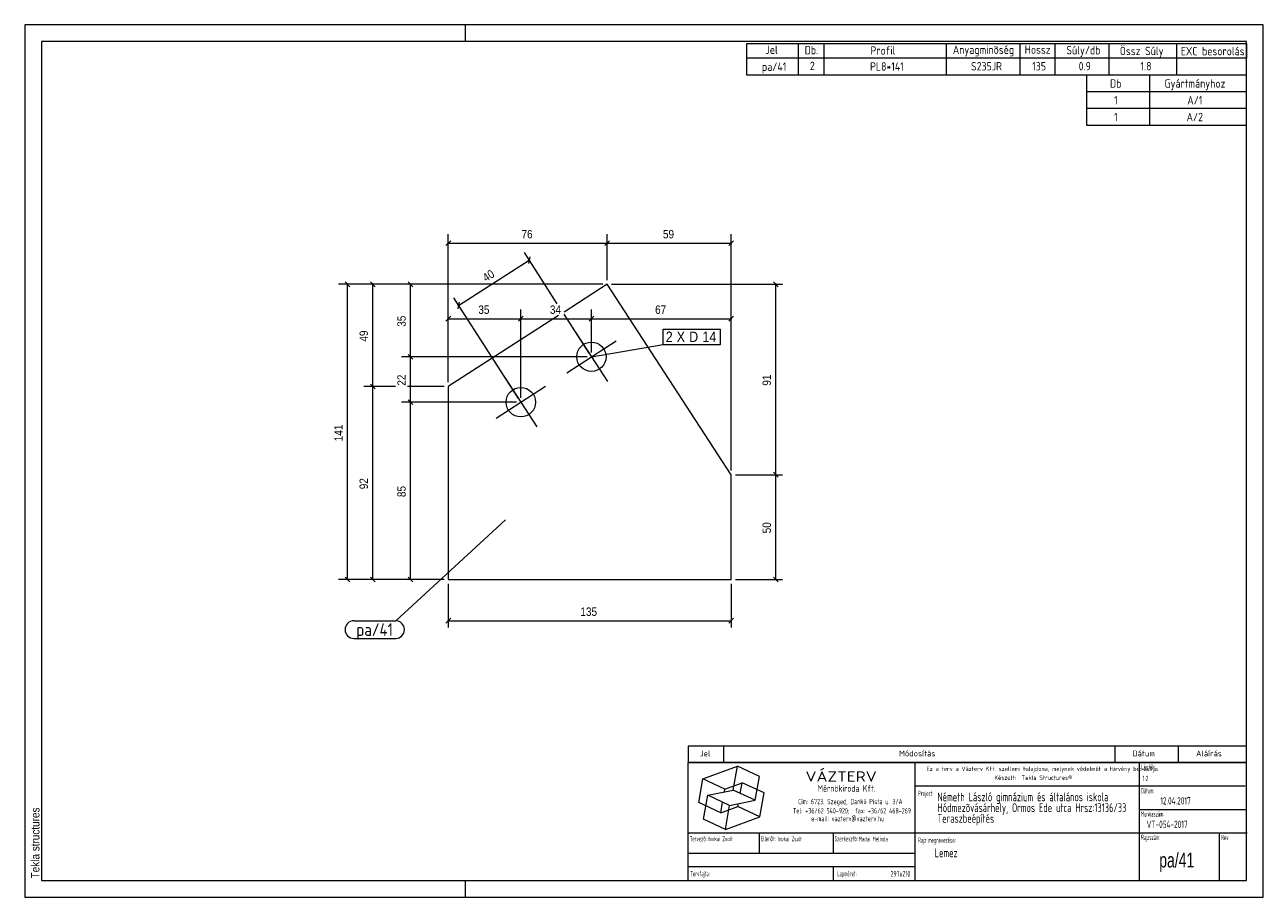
# Model space of a CAD drawing. Header units: millimetres. Extents: x 1 to 296, y 1 to 209.
import ezdxf

# ---------------------------------------------------------------- set-up
doc = ezdxf.new("R2010")
doc.units = ezdxf.units.MM
doc.linetypes.add('XKITLINE00', pattern=[0])
for name, color, linetype, lineweight in [('Bemassung', 1, 'Continuous', 0), ('Schrauben', 7, 'Continuous', 0), ('Schraubenbezeichnung', 5, 'Continuous', 0), ('Teil', 7, 'Continuous', 0), ('Text', 5, 'Continuous', 0), ('Ueberschrift', 7, 'Continuous', 0), ('Zeichnungsrahmen', 3, 'Continuous', 0)]:
    doc.layers.add(name, color=color, linetype=linetype, lineweight=lineweight)
doc.styles.add('ARIAL', font='ARIAL.TTF')
doc.styles.add('ISOCPEUR', font='ISOCPEUR.TTF')
doc.styles.add('ISOCPEUR_BOLD', font='ARIAL.TTF')
doc.styles.add('ISOCPUER', font='ARIAL.TTF')

msp = doc.modelspace()

# ---------------------------------------------------------------- linework, layer by layer
at = {"layer": 'Bemassung', "linetype": 'XKITLINE00', "lineweight": 0}
for p, q in [((102.45, 157.5), (101.32, 156.36)), ((101.89, 123.76), (101.89, 159.08)), ((101.89, 156.93), (139.73, 156.93)), ((140.29, 157.5), (139.16, 156.36)), ((140.29, 157.5), (139.16, 156.36)), ((139.73, 148.12), (139.73, 159.08)), ((139.73, 148.12), (139.73, 159.08)), ((139.73, 156.93), (169.26, 156.93)), ((169.83, 157.5), (168.7, 156.36)), ((169.26, 102.74), (169.26, 159.08)), ((127.85, 142.48), (120, 154.68)), ((121.33, 153.66), (120.99, 152.09)), ((104.34, 142.05), (121.16, 152.87)), ((77.32, 147.68), (78.45, 146.55)), ((83.32, 147.68), (84.45, 146.55)), ((92.32, 147.68), (93.45, 146.55)), ((179.32, 147.68), (180.45, 146.55)), ((110.73, 147.12), (75.74, 147.12)), ((77.89, 76.74), (77.89, 147.12)), ((110.73, 147.12), (81.74, 147.12)), ((83.89, 122.76), (83.89, 147.12)), ((110.73, 147.12), (90.74, 147.12)), ((92.89, 129.84), (92.89, 147.12)), ((138.73, 147.12), (110.83, 147.12)), ((138.73, 147.12), (110.83, 147.12)), ((138.73, 147.12), (110.83, 147.12)), ((140.73, 147.12), (181.49, 147.12)), ((179.89, 101.74), (179.89, 147.12)), ((118.62, 119.86), (103.18, 143.86)), ((104.51, 142.83), (104.17, 141.27)), ((102.45, 139.5), (101.32, 138.36)), ((101.89, 123.76), (101.89, 141.08)), ((101.89, 138.93), (119.16, 138.93)), ((119.73, 139.5), (118.6, 138.36)), ((119.73, 139.5), (118.6, 138.36)), ((119.16, 120.02), (119.16, 141.08)), ((119.16, 120.02), (119.16, 141.08)), ((119.16, 138.93), (135.98, 138.93)), ((135.44, 130.68), (129.46, 139.98)), ((136.55, 139.5), (135.42, 138.36)), ((136.55, 139.5), (135.42, 138.36)), ((135.98, 130.84), (135.98, 141.08)), ((135.98, 130.84), (135.98, 141.08)), ((135.98, 138.93), (169.26, 138.93)), ((169.83, 139.5), (168.7, 138.36)), ((169.26, 102.74), (169.26, 141.08)), ((134.98, 129.84), (90.74, 129.84)), ((134.98, 129.84), (90.74, 129.84)), ((92.32, 130.41), (93.45, 129.28)), ((92.32, 130.41), (93.45, 129.28)), ((92.89, 119.02), (92.89, 129.84)), ((89.34, 122.76), (81.74, 122.76)), ((89.34, 122.76), (81.74, 122.76)), ((83.32, 123.33), (84.45, 122.2)), ((83.32, 123.33), (84.45, 122.2)), ((83.89, 76.74), (83.89, 122.76)), ((100.89, 122.76), (92.14, 122.76)), ((100.89, 122.76), (92.14, 122.76)), ((118.16, 119.02), (90.74, 119.02)), ((118.16, 119.02), (90.74, 119.02)), ((92.32, 119.58), (93.45, 118.45)), ((92.32, 119.58), (93.45, 118.45)), ((92.89, 76.74), (92.89, 119.02)), ((170.26, 101.74), (181.49, 101.74)), ((170.26, 101.74), (181.49, 101.74)), ((179.32, 102.31), (180.45, 101.18)), ((179.32, 102.31), (180.45, 101.18)), ((179.89, 76.74), (179.89, 101.74)), ((100.89, 76.74), (75.74, 76.74)), ((77.32, 77.31), (78.45, 76.18)), ((100.89, 76.74), (81.74, 76.74)), ((83.32, 77.31), (84.45, 76.18)), ((100.89, 76.74), (90.74, 76.74)), ((92.32, 77.31), (93.45, 76.18)), ((170.26, 76.74), (181.49, 76.74)), ((179.32, 77.31), (180.45, 76.18)), ((101.89, 75.74), (101.89, 65.33)), ((169.26, 75.74), (169.26, 65.33)), ((102.45, 67.5), (101.32, 66.36)), ((101.89, 66.93), (169.26, 66.93)), ((169.83, 67.5), (168.7, 66.36))]:
    msp.add_line(p, q, dxfattribs=at)
at = {"layer": 'Bemassung'}
for p in [(101.89, 156.93), (139.73, 156.93), (139.73, 156.93), (169.26, 156.93), (121.16, 152.87), (77.89, 147.12), (83.89, 147.12), (92.89, 147.12), (179.89, 147.12), (104.34, 142.05), (101.89, 138.93), (119.16, 138.93), (119.16, 138.93), (135.98, 138.93), (135.98, 138.93), (169.26, 138.93), (92.89, 129.84), (92.89, 129.84), (83.89, 122.76), (83.89, 122.76), (92.89, 119.02), (92.89, 119.02), (179.89, 101.74), (179.89, 101.74), (77.89, 76.74), (83.89, 76.74), (92.89, 76.74), (179.89, 76.74), (101.89, 66.93), (169.26, 66.93)]:
    msp.add_point(p, dxfattribs=at)
at = {"layer": 'Schrauben', "linetype": 'XKITLINE00', "lineweight": 0}
for p, q in [((132.19, 135.73), (139.77, 123.96)), ((130.1, 126.05), (141.87, 133.63)), ((115.38, 124.9), (122.95, 113.13)), ((113.28, 115.23), (125.05, 122.81))]:
    msp.add_line(p, q, dxfattribs=at)
for centre in [(135.98, 129.84), (119.16, 119.02)]:
    msp.add_circle(centre, 3.5, dxfattribs=at)
at = {"layer": 'Schraubenbezeichnung', "linetype": 'XKITLINE00', "lineweight": 0}
for p, q in [((153.09, 136.46), (166.73, 136.46)), ((153.09, 132.76), (153.09, 136.46)), ((166.73, 132.76), (166.73, 136.46)), ((135.98, 129.84), (153.09, 132.76)), ((153.09, 132.76), (166.73, 132.76))]:
    msp.add_line(p, q, dxfattribs=at)
at = {"layer": 'Teil', "linetype": 'XKITLINE00', "lineweight": 0}
for p, q in [((139.73, 147.12), (129.46, 140.51)), ((169.26, 101.74), (139.73, 147.12)), ((128.17, 139.68), (101.89, 122.76)), ((101.89, 122.76), (101.89, 76.74)), ((169.26, 76.74), (169.26, 101.74)), ((101.89, 76.74), (169.26, 76.74))]:
    msp.add_line(p, q, dxfattribs=at)
at = {"layer": 'Text', "linetype": 'XKITLINE00', "lineweight": 0}
for p, q in [((115.51, 90.96), (89.35, 66.9)), ((79.38, 66.9), (89.35, 66.9)), ((79.38, 62.7), (89.35, 62.7))]:
    msp.add_line(p, q, dxfattribs=at)
for centre, start, end in [((79.38, 64.8), 90, 270), ((89.35, 64.8), 270, 90)]:
    msp.add_arc(centre, 2.1, start, end, dxfattribs=at)
at = {"layer": 'Ueberschrift', "linetype": 'XKITLINE00', "lineweight": 0}
for p, q in [((173, 204.54), (292, 204.54)), ((173, 201.04), (173, 204.54)), ((185.3, 201.04), (185.3, 204.54)), ((191.44, 201.04), (191.44, 204.54)), ((220.54, 201.04), (220.54, 204.54)), ((238.09, 201.05), (238.09, 204.55)), ((246.43, 201.04), (246.43, 204.54)), ((259.28, 201.04), (259.28, 204.54)), ((275.4, 201.02), (275.4, 204.52)), ((292, 204.54), (292, 201.04)), ((292, 201.04), (173, 201.04)), ((173, 197), (173, 201)), ((185.3, 197), (185.3, 201)), ((191.44, 197), (191.44, 201)), ((220.54, 197), (220.54, 201)), ((238.09, 197), (238.09, 201)), ((246.43, 197), (246.43, 201)), ((259.28, 197), (259.28, 201)), ((275.41, 197), (275.41, 201)), ((292, 197), (173, 197)), ((254, 193), (254, 197)), ((269, 193), (269, 197)), ((292, 193), (254, 193)), ((254, 189), (254, 193)), ((269, 189), (269, 193)), ((292, 189), (254, 189)), ((254, 185), (254, 189)), ((269, 185), (269, 189)), ((292, 185), (254, 185)), ((159, 37.07), (292, 37.07)), ((159, 37), (159, 33.14)), ((167.4, 37), (167.4, 33.14)), ((260.64, 37.07), (260.64, 33.21)), ((275.76, 37.07), (275.76, 33.21)), ((159, 33.22), (292, 33.22)), ((159, 33.14), (292, 33.14)), ((159, 5), (159, 33.14)), ((213.11, 5), (213.11, 33.14)), ((266.49, 5), (266.49, 33.14)), ((162.55, 29.24), (170.77, 32.23)), ((169.77, 26.55), (170.77, 32.23)), ((176, 29.79), (170.77, 32.23)), ((175, 24.11), (176, 29.79)), ((161.54, 23.55), (162.55, 29.24)), ((167.78, 26.8), (162.55, 29.24)), ((167.66, 26.12), (167.78, 26.8)), ((167.78, 26.8), (171.89, 28.3)), ((171.44, 25.76), (171.89, 28.3)), ((177.12, 25.86), (171.89, 28.3)), ((213.11, 27.54), (291.69, 27.54)), ((162.67, 19.62), (163.67, 25.3)), ((163.67, 25.3), (169.77, 26.55)), ((168.9, 22.86), (163.67, 25.3)), ((166.78, 21.11), (167.22, 23.65)), ((168.9, 22.86), (175, 24.11)), ((175, 24.11), (169.77, 26.55)), ((176.12, 20.17), (177.12, 25.86)), ((166.78, 21.11), (161.54, 23.55)), ((166.78, 21.11), (170.89, 22.61)), ((167.9, 17.18), (168.9, 22.86)), ((170.89, 22.61), (171.01, 23.29)), ((176.12, 20.17), (170.89, 22.61)), ((266.49, 21.94), (292, 21.94)), ((167.9, 17.18), (162.67, 19.62)), ((167.9, 17.18), (176.12, 20.17)), ((159, 16.34), (292.21, 16.34)), ((175.99, 11.48), (175.99, 16.39)), ((193.55, 16.39), (193.55, 11.49)), ((285.52, 16.28), (285.52, 5)), ((159.07, 11.49), (213.14, 11.49)), ((159.04, 8.34), (213.11, 8.34)), ((193.55, 8.31), (193.55, 5.13))]:
    msp.add_line(p, q, dxfattribs=at)
at = {"layer": 'Zeichnungsrahmen', "linetype": 'XKITLINE00', "lineweight": 0}
for p, q in [((296, 209), (1, 209)), ((1, 209), (1, 1)), ((106, 205), (106, 209)), ((296, 1), (296, 209)), ((292, 205), (5, 205)), ((5, 205), (5, 5)), ((292, 5), (292, 205)), ((5, 5), (292, 5)), ((106, 1), (106, 5)), ((1, 1), (296, 1))]:
    msp.add_line(p, q, dxfattribs=at)

# ---------------------------------------------------------------- texts
at = {"layer": 'Bemassung', "style": 'ISOCPUER', "width": 0.85}
for s, p in [('76', (119.32, 158.08)), ('59', (153.01, 158.08)), ('35', (109.04, 140.08)), ('34', (126.09, 140.08)), ('67', (151.14, 140.08)), ('135', (133.35, 68.08))]:
    msp.add_text(s, height=2, dxfattribs=at).set_placement(p)
for s, rotation, p in [('40', 32.7675, (110.88, 147.63)), ('35', 90.0002, (91.74, 137)), ('49', 90.0002, (82.74, 133.46)), ('22', 90.0002, (91.74, 122.95)), ('91', 90.0002, (178.74, 122.95)), ('141', 90.0002, (76.74, 109.7)), ('92', 90.0002, (82.74, 98.27)), ('85', 90.0002, (91.74, 96.4)), ('50', 90.0002, (178.74, 87.76))]:
    msp.add_text(s, height=2, rotation=rotation, dxfattribs=at).set_placement(p)
at = {"layer": 'Schraubenbezeichnung', "style": 'ARIAL', "width": 0.85}
for s, p in [('2', (153.69, 133.36)), ('X', (156.29, 133.36)), ('D', (159.26, 133.36)), ('14', (162.42, 133.36))]:
    msp.add_text(s, height=2.5, dxfattribs=at).set_placement(p)
at = {"layer": 'Text', "style": 'ISOCPEUR', "width": 0.85}
msp.add_text('pa/41', height=3, dxfattribs=at).set_placement((79.98, 63.3))
at = {"layer": 'Ueberschrift'}
for s, height, style, width, p in [('Jel', 2, 'ISOCPEUR', 0.85, (177.44, 202.04)), ('Db.', 2, 'ISOCPEUR', 0.85, (186.78, 201.95)), ('Profil', 2, 'ISOCPEUR', 0.85, (202.44, 201.86)), ('Anyagminõség', 2, 'ISOCPEUR', 0.85, (222.06, 202.04)), ('Hossz', 2, 'ISOCPEUR', 0.85, (239.18, 202.08)), ('Súly/db', 2, 'ISOCPEUR', 0.85, (249.11, 201.94)), ('Össz Súly', 2, 'ISOCPEUR', 0.85, (261.83, 201.76)), ('EXC besorolás', 2, 'ISOCPEUR', 0.85, (276.36, 201.71)), ('pa/41', 2, 'ISOCPEUR', 0.85, (176.59, 198)), ('2', 2, 'ISOCPEUR', 0.85, (188.02, 198.19)), ('PL8*141', 2, 'ISOCPEUR', 0.85, (202.34, 198.05)), ('S235JR', 2, 'ISOCPEUR', 0.85, (226.39, 198.11)), ('135', 2, 'ISOCPEUR', 0.85, (240.97, 198.11)), ('0.9', 2, 'ISOCPEUR', 0.85, (252.04, 198.12)), ('1.8', 2, 'ISOCPEUR', 0.85, (266.76, 198.12)), ('Db', 2, 'ISOCPEUR', 0.85, (259.5, 194)), ('Gyártmányhoz', 2, 'ISOCPEUR', 0.85, (272.5, 194)), ('1', 2, 'ISOCPEUR', 0.85, (260.48, 190)), ('A/1', 2, 'ISOCPEUR', 0.85, (277.91, 190)), ('1', 2, 'ISOCPEUR', 0.85, (260.48, 186)), ('A/2', 2, 'ISOCPEUR', 0.85, (277.74, 186)), ('Jel', 1.4, 'ISOCPEUR', 0.85, (161.84, 34.58)), ('Módosítás', 1.4, 'ISOCPEUR', 0.85, (209.25, 34.58)), ('Dátum', 1.4, 'ISOCPEUR', 0.85, (264.86, 34.58)), ('Aláírás', 1.4, 'ISOCPEUR', 0.85, (280, 34.58)), ('Lépték:', 1.26, 'ISOCPEUR', 0.51, (266.96, 31.43)), ('VÁZTERV', 2.45, 'ISOCPEUR', 1.19, (186.96, 28.56)), ('Ez a terv a Vázterv Kft. szellemi tulajdona, melynek védelmét a törvény biztosítja.', 1.05, 'ISOCPEUR', 0.838832, (215.8, 31.11)), ('Készült:  Tekla Structures®', 1.05, 'ISOCPEUR', 0.838832, (231.96, 28.98)), ('1:2', 1.26, 'ISOCPEUR', 0.595, (267.27, 28.7)), ('Mérnökiroda Kft.', 1.61, 'ISOCPEUR', 0.68, (189.86, 26.15)), ('Dátum:', 1.26, 'ISOCPEUR', 0.51, (266.91, 25.76)), ('Cím: 6723. Szeged, Dankó Pista u. 3/A', 1.26, 'ISOCPEUR', 0.68, (185.24, 23.18)), ('Project:', 1.26, 'ISOCPEUR', 0.51, (213.81, 25.12)), ('Németh László gimnázium és általános iskola', 2.1, 'ISOCPEUR', 0.595, (218.39, 23.87)), ('Hódmezõvásárhely, Ormos Ede utca Hrsz:13136/33', 2.1, 'ISOCPEUR', 0.595, (218.4, 21.31)), ('12.04.2017', 1.75, 'ISOCPEUR', 0.595, (271.48, 23.11)), ('Tel: +36/62 540-920;  fax: +36/62 468-269', 1.26, 'ISOCPEUR', 0.68, (183.98, 20.99)), ('Teraszbeépítés', 2.1, 'ISOCPEUR', 0.595, (218.4, 18.75)), ('Munkaszám:', 1.26, 'ISOCPEUR', 0.51, (266.87, 20.23)), ('e-mail: vazterv@vazterv.hu', 1.26, 'ISOCPEUR', 0.68, (188.32, 19.12)), ('VT-054-2017', 1.75, 'ISOCPEUR', 0.595, (268.23, 17.51)), ('Tervezõ:', 1.26, 'ISOCPEUR', 0.51, (159.4, 14.32)), ('Inokai Zsolt', 1.12, 'ISOCPEUR', 0.595, (163.85, 14.37)), ('Ellenõr:', 1.26, 'ISOCPEUR', 0.51, (176.35, 14.35)), ('Inokai Zsolt', 1.12, 'ISOCPEUR', 0.595, (180.32, 14.35)), ('Szerkesztõ:', 1.26, 'ISOCPEUR', 0.51, (193.9, 14.32)), ('Madai Melinda', 1.12, 'ISOCPEUR', 0.595, (199.65, 14.33)), ('Rajz megnevezése:', 1.26, 'ISOCPEUR', 0.51, (213.8, 13.98)), ('Rajzszám:', 1.26, 'ISOCPEUR', 0.51, (266.92, 14.65)), ('Rev:', 1.26, 'ISOCPEUR', 0.51, (285.98, 14.62)), ('Lemez', 2.1, 'ISOCPEUR', 0.595, (217.73, 10.54)), ('pa/41', 3.5, 'ISOCPEUR_BOLD', 0.68, (271.24, 8.1)), ('Tervfajta:', 1.26, 'ISOCPEUR', 0.51, (159.53, 5.99)), ('Lapméret:', 1.26, 'ISOCPEUR', 0.51, (194.51, 5.99)), ('297x210', 1.4, 'ISOCPEUR', 0.595, (207.25, 5.89))]:
    msp.add_text(s, height=height, dxfattribs=dict(at, style=style, width=width)).set_placement(p)
at = {"layer": 'Zeichnungsrahmen', "style": 'ARIAL', "width": 0.85}
msp.add_text('Tekla structures', height=2, rotation=90, dxfattribs=at).set_placement((4.5, 5.5))

doc.saveas('drawing.dxf')
